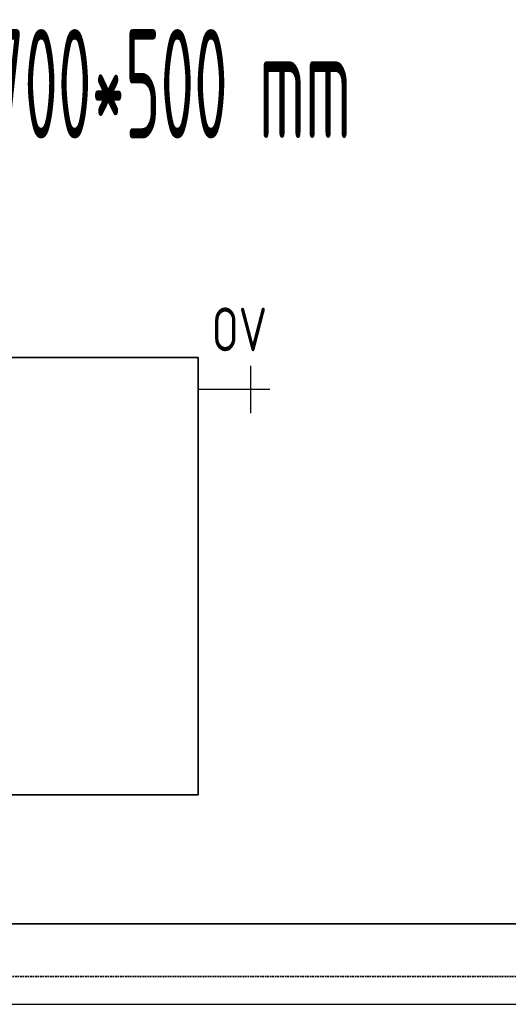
# Model space of a CAD drawing. Header units: millimetres. Extents: x -727 to 69715, y -15705 to 98123.
# Tile 66 of 256: x 21368 to 21928, y -12955 to -11828. Entities that reach past the tile are written whole.
import ezdxf
from ezdxf.enums import TextEntityAlignment as Align

# ---------------------------------------------------------------- set-up
doc = ezdxf.new("R2010")
doc.units = ezdxf.units.MM
doc.linetypes.add('VERDECKT', pattern=[9.525, 6.35, -3.175])
for name, color, linetype, lineweight in [('JS_VYT_POPIS - OBECNĚ', 7, 'Continuous', 5), ('UT_POTRUBI - PŘÍVOD', 1, 'Continuous', 35), ('UT_SCHÉMA_POPIS', 7, 'VERDECKT', 5), ('UT_SCHÉMA_SYMBOLY', 7, 'Continuous', 25), ('UT_SCHÉMA_ZPÁTEČKA', 172, 'VERDECKT', 35), ('UT_ZAŘÍZENÍ - OT', 3, 'Continuous', 35)]:
    doc.layers.add(name, color=color, linetype=linetype, lineweight=lineweight)
doc.styles.add('ISO 2.5', font='isocp.shx', dxfattribs={"width": 0.8, "height": 2.5})
doc.styles.add('VZT_POPIS', font='isocp.shx', dxfattribs={"width": 0.6, "height": 125})

msp = doc.modelspace()

# ---------------------------------------------------------------- linework, layer by layer
msp.add_line((-727.4, -12954.7), (68024.3, -12954.7))
at = {"layer": 'UT_POTRUBI - PŘÍVOD'}
msp.add_line((22862.3, -12862.8), (21012.3, -12862.8), dxfattribs=at)
at = {"layer": 'UT_SCHÉMA_SYMBOLY'}
for p, q in [((21632.8, -12278.4), (21632.8, -12224.4)), ((21654.5, -12251.4), (21572.7, -12251.4))]:
    msp.add_line(p, q, dxfattribs=at)
at = {"layer": 'UT_SCHÉMA_ZPÁTEČKA', "ltscale": 0.3}
msp.add_line((22862.3, -12922.7), (20938, -12922.7), dxfattribs=at)
at = {"layer": 'UT_ZAŘÍZENÍ - OT', "linetype": 'Continuous'}
for p, q in [((21572.7, -12214.9), (20872.7, -12214.9)), ((21572.7, -12714.9), (21572.7, -12214.9)), ((20872.7, -12714.9), (21572.7, -12714.9))]:
    msp.add_line(p, q, dxfattribs=at)

# ---------------------------------------------------------------- texts
at = {"layer": 'JS_VYT_POPIS - OBECNĚ', "style": 'VZT_POPIS', "width": 0.5}
msp.add_text('D-OT VK typ 20 - 700*500 mm', height=125, dxfattribs=at).set_placement((21201.9, -11901.6), align=Align.MIDDLE_CENTER)
at = {"layer": 'UT_SCHÉMA_POPIS', "style": 'ISO 2.5', "width": 0.8}
msp.add_text('OV', height=50, dxfattribs=at).set_placement((21588.1, -12182.6), align=Align.MIDDLE_LEFT)

doc.saveas('drawing.dxf')
